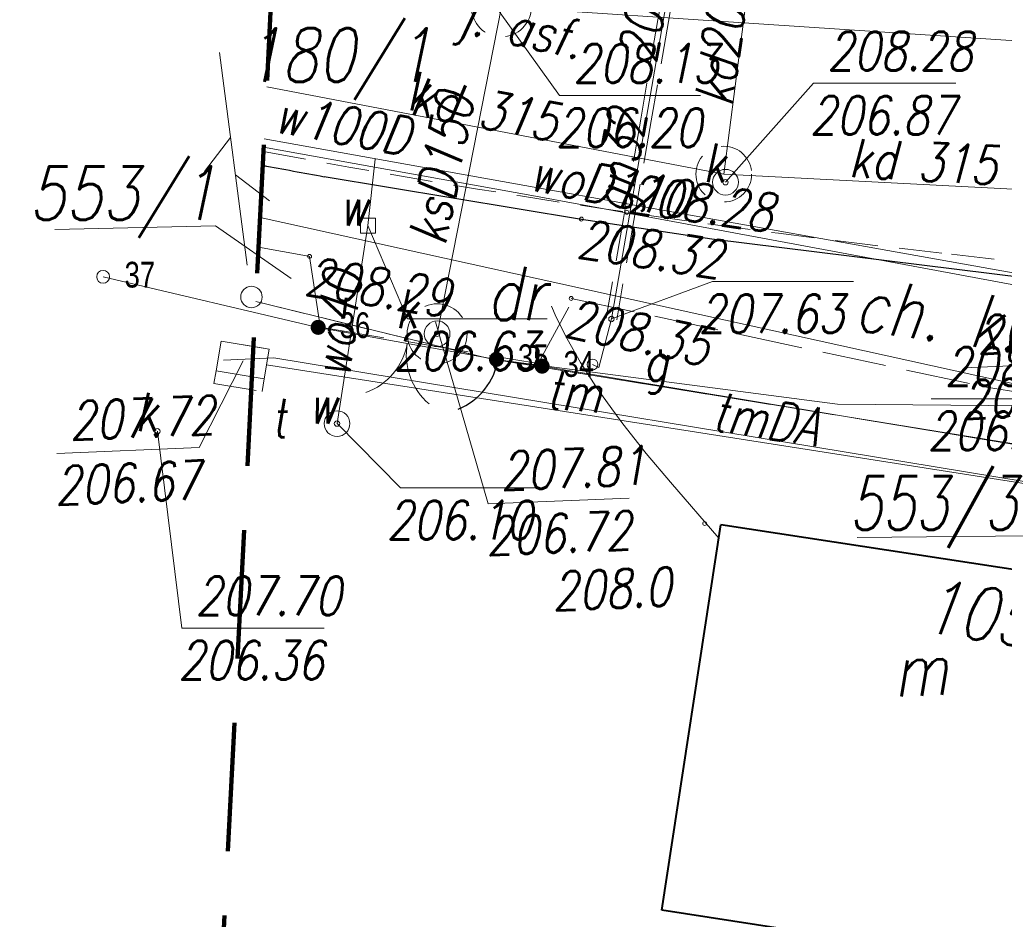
# Model space of a CAD drawing. Extents: x 6591072 to 6591270, y 5674713 to 5675005.
# Tile 24 of 37: x 6591158 to 6591181, y 5674947 to 5674968. Entities that reach past the tile are written whole.
import ezdxf
from ezdxf.enums import TextEntityAlignment as Align

# ---------------------------------------------------------------- set-up
doc = ezdxf.new("R2010")
doc.units = 0
doc.header["$PDMODE"] = 33
doc.header["$PDSIZE"] = 0.3
for name, pattern in [('1', [0]), ('2', [1.5, 1, -0.5]), ('BPB', [1.5, 1, -0.5]), ('BUD', [0]), ('KOC', [2, 1.5, -0.5]), ('KOJ', [0]), ('KOU', [1.5, 1, -0.5]), ('UBG', [1.5, 1, -0.5]), ('UOK', [1.5, 1, -0.5]), ('UOT', [1.5, 1, -0.5]), ('UPG', [0]), ('UPK', [0]), ('UPT', [0]), ('UPW', [0]), ('WRC', [0])]:
    doc.linetypes.add(name, pattern=pattern)
doc.layers.get('0').update_dxf_attribs({"color": 250, "linetype": 'CONTINUOUS', "lineweight": 100})
for name, color, linetype, lineweight in [('Dzialki', 7, '1', 18), ('EADTD_T_0_a', 250, 'CONTINUOUS', 18), ('EBUOO_T_1', 250, 'CONTINUOUS', 25), ('EBUPP_L_1', 250, 'BUD', 40), ('Kontury', 90, '1', 18), ('Numery_dzialek', 7, 'CONTINUOUS', 18), ('Numery_konturow', 90, 'CONTINUOUS', 13), ('SDROK_T_0', 7, 'CONTINUOUS', 18), ('SDROK_T_1', 7, 'CONTINUOUS', 18), ('SDRPK_L_0', 7, 'KOJ', 25), ('SDRPK_L_1', 7, 'KOU', 18), ('SDRPK_L_2', 7, 'KOC', 18), ('SDRPK_L_5', 7, 'KOC', 18), ('UGGOA_T_0', 2, 'CONTINUOUS', 18), ('UGGOA_T_7', 2, 'CONTINUOUS', 18), ('UGGOC_T_0', 2, 'CONTINUOUS', 18), ('UGGOO_T_0', 2, 'CONTINUOUS', 18), ('UGGPB_L_0', 2, 'UBG', 18), ('UGGPON_L_0', 2, 'UPG', 18), ('UKKOA_T_14', 36, 'CONTINUOUS', 18), ('UKKOA_T_3', 36, 'CONTINUOUS', 18), ('UKKOA_T_4', 36, 'CONTINUOUS', 18), ('UKKOA_T_9', 36, 'CONTINUOUS', 18), ('UKKOC_T_3', 36, 'CONTINUOUS', 18), ('UKKOC_T_4', 36, 'CONTINUOUS', 18), ('UKKOC_T_8', 36, 'CONTINUOUS', 18), ('UKKOO_T_0', 36, 'CONTINUOUS', 18), ('UKKOO_T_7', 36, 'CONTINUOUS', 18), ('UKKPA_L_0', 36, 'UOK', 18), ('UKKPA_L_14', 36, 'UOK', 18), ('UKKPA_L_5', 36, 'UOK', 18), ('UKKPOL_L_1', 36, 'UPG', 18), ('UKKPOM_L_0', 36, 'UPG', 18), ('UKKPOP_L_1', 36, 'UPG', 18), ('UTTOA_T_14', 30, 'CONTINUOUS', 18), ('UTTOA_T_15', 30, 'CONTINUOUS', 18), ('UTTOA_T_3', 30, 'CONTINUOUS', 18), ('UTTOC_T_3', 30, 'CONTINUOUS', 18), ('UTTOO_T_2', 30, 'CONTINUOUS', 18), ('UTTPA_L_10', 30, '1', 18), ('UTTPA_L_7', 30, 'UOT', 18), ('UTTPOM_L_0', 30, 'UPT', 18), ('UTTPOM_L_1', 30, 'UPT', 18), ('UWWOA_T_2', 5, 'CONTINUOUS', 18), ('UWWOA_T_7', 5, 'CONTINUOUS', 18), ('UWWOC_T_2', 5, 'CONTINUOUS', 18), ('UWWOO_T_0', 5, 'CONTINUOUS', 18), ('UWWOO_T_4', 5, 'CONTINUOUS', 18), ('UWWPM_L_0', 5, 'UPW', 18), ('UWWPM_L_1', 5, 'UPW', 18), ('UWWPM_L_6', 5, 'UPW', 18), ('WUKOS_T_1', 7, 'CONTINUOUS', 18), ('WWRPH_L_0', 23, '1', 13), ('WWRPP_T_0', 13, 'CONTINUOUS', 18), ('ZAKRES', 250, '2', 100)]:
    doc.layers.add(name, color=color, linetype=linetype, lineweight=lineweight)
doc.layers.add('KTOK', color=7, linetype='CONTINUOUS', lineweight=20, true_color=0x0a0909)
for name, color, linetype, lineweight, plot in [('PP$$O', 209, 'CONTINUOUS', 13, False), ('PPZAO', 51, 'CONTINUOUS', 13, False), ('PPZAP', 51, 'CONTINUOUS', 13, False)]:
    doc.layers.add(name, color=color, linetype=linetype, lineweight=lineweight, plot=plot)
doc.styles.add('K1_ACAD', font='romans.shx', dxfattribs={"width": 0.8, "oblique": 12})
doc.styles.add('OPIS_PIK', font='txt', dxfattribs={"width": 0.8, "height": 1.2})
doc.styles.get("Standard").update_dxf_attribs({"font": 'Simplex.SHX', "width": 0.75})
doc.linetypes.add('BGS', pattern='A,3.75,[45,msgB.shx,S=0.625,R=0,X=0,Y=0],3.75', length=7.5)

# ---------------------------------------------------------------- blocks, each defined once
blk = doc.blocks.new('other_WSU')
at = {"linetype": 'Continuous'}
blk.add_circle((0, 0), 0.045, dxfattribs=at)
blk = doc.blocks.new('other_WSP')
at = {"linetype": 'Continuous'}
blk.add_circle((0, 0), 0.045, dxfattribs=at)
blk = doc.blocks.new('ARM')
at = {"linetype": 'Continuous'}
blk.add_circle((0, 0), 0.125, dxfattribs=at)
blk = doc.blocks.new('other_UGW')
at = {"linetype": 'Continuous'}
blk.add_circle((0, 0), 0.0625, dxfattribs=at)
blk = doc.blocks.new('other_WLZ')
at = {"linetype": 'Continuous'}
blk.add_circle((0, 0), 0.3, dxfattribs=at)
blk = doc.blocks.new('other_UGK')
at = {"linetype": 'Continuous'}
blk.add_circle((0, 0), 0.0625, dxfattribs=at)
blk = doc.blocks.new('other_SLS')
at = {"linetype": 'Continuous'}
blk.add_circle((0, 0), 0.25, dxfattribs=at)
blk = doc.blocks.new('other_ZAS')
at = {"linetype": 'Continuous'}
for p, q in [((0.175, 0.175), (-0.175, 0.175)), ((-0.175, 0.175), (-0.175, -0.175)), ((0.175, -0.175), (0.175, 0.175)), ((-0.175, -0.175), (0.175, -0.175))]:
    blk.add_line(p, q, dxfattribs=at)
blk = doc.blocks.new('other_UGE')
at = {"linetype": 'Continuous'}
blk.add_circle((0, 0), 0.0625, dxfattribs=at)
blk = doc.blocks.new('other_PLT')
at = {"linetype": 'Continuous'}
for p, q in [((3.75, 0), (3.0429, 0.7071)), ((0.75, 0), (5.75, 0)), ((2.875, 0), (2.1679, -0.7071))]:
    blk.add_line(p, q, dxfattribs=at)
blk = doc.blocks.new('PIK_ZA')
at = {"layer": 'PPZAP'}
blk.add_point((0, 0), dxfattribs=at)
at = {"layer": 'PP$$O', "oblique": 15, "width": 0.8, "flags": 1}
blk.add_attdef('KOD', (1, -1.3), '', height=0.5, dxfattribs=at)
at = {"layer": 'PPZAO', "color": 0, "style": 'OPIS_PIK', "width": 0.8}
blk.add_attdef('NR_PKT', (1, -0.5), '', height=1.2, dxfattribs=at)
blk = doc.blocks.new('bgs')
at = {"layer": 'KTOK', "const_width": 0.35}
blk.add_lwpolyline([(-0.175, 0, 1), (0.175, 0, 1)], format="xyb", close=True, dxfattribs=at)
blk = doc.blocks.new('BGB')
at = {"layer": 'KTOK', "color": 0, "linetype": 'ByBlock', "lineweight": -2}
for centre, start, end in [((0, 3), 210, 270), ((0, -3), 90, 150)]:
    blk.add_arc(centre, 3, start, end, dxfattribs=at)

msp = doc.modelspace()

# ---------------------------------------------------------------- linework, layer by layer
at = {"layer": 'Dzialki'}
for p, q in [((6591183.94, 5674958.88), (6591163.956, 5674963.291)), ((6591163.856, 5674961.325), (6591169.33, 5674959.99)), ((6591169.33, 5674959.99), (6591177.42, 5674958.93)), ((6591169.33, 5674959.99), (6591193.63, 5674956.04)), ((6591177.42, 5674958.93), (6591183.94, 5674958.88))]:
    msp.add_line(p, q, dxfattribs=at)
at = {"layer": 'EBUPP_L_1', "linetype": '1'}
for p, q in [((6591173.323, 5674947.128), (6591174.701, 5674956.122)), ((6591186.861, 5674954.258), (6591174.701, 5674956.122)), ((6591178.514, 5674946.331), (6591173.323, 5674947.128))]:
    msp.add_line(p, q, dxfattribs=at)
at = {"layer": 'Kontury', "linetype": 'KOU'}
for p, q in [((6591169.33, 5674959.99), (6591163.856, 5674961.325)), ((6591193.63, 5674956.04), (6591169.33, 5674959.99))]:
    msp.add_line(p, q, dxfattribs=at)
at = {"layer": 'KTOK', "color": 7, "linetype": 'BGS', "lineweight": 20, "flags": 128}
for points in [[(6591165.311, 5674960.725), (6591160.295, 5674961.904)], [(6591186.841, 5674954.266), (6591186.983, 5674957.089), (6591170.534, 5674959.82)]]:
    msp.add_lwpolyline(points, dxfattribs=at)
at = {"layer": 'KTOK', "color": 7, "linetype": 'BGS', "lineweight": 20}
for points in [[(6591169.469, 5674959.978), (6591165.311, 5674960.725)], [(6591170.534, 5674959.82), (6591169.469, 5674959.978)]]:
    msp.add_lwpolyline(points, dxfattribs=at)
at = {"layer": 'KTOK', "color": 0, "linetype": 'ByBlock', "lineweight": -2}
msp.add_arc((6591168.021, 5674960.212, 208.205), 1.5, 291.5613, 351.5613, dxfattribs=at)
at = {"layer": 'Numery_dzialek', "flags": 128}
for points in [[(6591159.173, 5674963.008), (6591162.918, 5674963.091), (6591164.681, 5674961.863)], [(6591177.879, 5674955.823), (6591182.726, 5674955.867), (6591184.224, 5674957.96)]]:
    msp.add_lwpolyline(points, dxfattribs=at)
at = {"layer": 'SDRPK_L_0', "linetype": 'KOJ'}
for p, q in [((6591165.45, 5674964.24), (6591171.45, 5674963.25)), ((6591171.45, 5674963.25), (6591174.49, 5674962.79)), ((6591174.49, 5674962.79), (6591187.65, 5674961.16))]:
    msp.add_line(p, q, dxfattribs=at)
msp.add_arc((6591213.789, 5675229.806), 269.93, 259.37454, 259.68378, dxfattribs=at)
at = {"layer": 'SDRPK_L_1', "linetype": 'KOU'}
for centre, radius, start, end in [((6591204.685, 5675181.964), 220.91, 259.39627, 263.60261), ((6591135.722, 5674580.587), 384.41, 81.43544, 83.37527)]:
    msp.add_arc(centre, radius, start, end, dxfattribs=at)
at = {"layer": 'SDRPK_L_2', "linetype": 'KOC'}
for p, q in [((6591165.04, 5674962.39), (6591163.92, 5674962.595)), ((6591165.04, 5674962.39), (6591165.11, 5674962.38)), ((6591171.21, 5674961.4), (6591180.85, 5674959.34)), ((6591180.85, 5674959.34), (6591187.21, 5674958.32))]:
    msp.add_line(p, q, dxfattribs=at)
at = {"layer": 'SDRPK_L_5', "linetype": 'KOC'}
for p, q in [((6591165.11, 5674962.38), (6591165.36, 5674960.73)), ((6591170.44, 5674959.88), (6591171.27, 5674961.4)), ((6591165.36, 5674960.73), (6591170.44, 5674959.88))]:
    msp.add_line(p, q, dxfattribs=at)
at = {"layer": 'UGGOC_T_0', "linetype": 'Continuous'}
for p, q in [((6591172.15, 5674960.92), (6591174.506, 5674961.795)), ((6591174.506, 5674961.795), (6591177.796, 5674961.795))]:
    msp.add_line(p, q, dxfattribs=at)
at = {"layer": 'UGGPB_L_0', "linetype": 'UBG'}
for p, q in [((6591173.637, 5674970.221), (6591173.234, 5674967.901)), ((6591173.883, 5674970.179), (6591173.481, 5674967.859)), ((6591173.234, 5674967.901), (6591172.832, 5674965.581)), ((6591173.481, 5674967.859), (6591173.078, 5674965.539)), ((6591172.832, 5674965.581), (6591172.429, 5674963.261)), ((6591173.078, 5674965.539), (6591172.676, 5674963.219)), ((6591172.429, 5674963.261), (6591172.027, 5674960.941)), ((6591172.676, 5674963.219), (6591172.273, 5674960.899))]:
    msp.add_line(p, q, dxfattribs=at)
at = {"layer": 'UGGPON_L_0', "linetype": 'UPG'}
for p, q in [((6591173.76, 5674970.2), (6591172.15, 5674960.92)), ((6591172.15, 5674960.92), (6591171.86, 5674959.79)), ((6591171.86, 5674959.79), (6591171.71, 5674959.86))]:
    msp.add_line(p, q, dxfattribs=at)
at = {"layer": 'UKKOC_T_3', "linetype": 'Continuous'}
for p, q in [((6591174.81, 5674964.11), (6591176.862, 5674966.42)), ((6591176.862, 5674966.42), (6591180.184, 5674966.42)), ((6591179.606, 5674959.06), (6591182.928, 5674959.06)), ((6591161.56, 5674958.3), (6591162.132, 5674953.71)), ((6591162.132, 5674953.71), (6591165.454, 5674953.71))]:
    msp.add_line(p, q, dxfattribs=at)
at = {"layer": 'UKKOC_T_4', "linetype": 'Continuous'}
for p, q in [((6591169.34, 5674968.37), (6591170.937, 5674966.131)), ((6591170.937, 5674966.131), (6591174.227, 5674966.131))]:
    msp.add_line(p, q, dxfattribs=at)
at = {"layer": 'UKKOC_T_8', "linetype": 'Continuous'}
for p, q in [((6591168.044, 5674960.851), (6591169.274, 5674956.606)), ((6591169.274, 5674956.606), (6591172.561, 5674956.744))]:
    msp.add_line(p, q, dxfattribs=at)
at = {"layer": 'UKKPA_L_0', "linetype": 'UOK'}
msp.add_circle((6591174.77, 5674964.3), 0.65, dxfattribs=at)
at = {"layer": 'UKKPA_L_14', "linetype": 'UOK'}
msp.add_circle((6591168.085, 5674960.575), 0.7, dxfattribs=at)
at = {"layer": 'UKKPA_L_5', "linetype": 'UOK'}
msp.add_circle((6591169.584, 5674968.2), 0.7, dxfattribs=at)
at = {"layer": 'UKKPOL_L_1', "linetype": 'UPK'}
msp.add_line((6591169.584, 5674968.2), (6591168.085, 5674960.575), dxfattribs=at)
at = {"layer": 'UKKPOM_L_0', "linetype": 'UPG'}
for p, q in [((6591174.77, 5674964.3), (6591175.46, 5674969.61)), ((6591164.11, 5674966.333), (6591174.77, 5674964.3)), ((6591174.77, 5674964.3), (6591190.18, 5674963.49))]:
    msp.add_line(p, q, dxfattribs=at)
at = {"layer": 'UKKPOP_L_1', "linetype": 'UPK'}
msp.add_line((6591169.584, 5674968.2), (6591185.933, 5674967.117), dxfattribs=at)
at = {"layer": 'UTTOC_T_3', "linetype": 'Continuous'}
for p, q in [((6591163.562, 5674959.941), (6591162.538, 5674957.92)), ((6591180.38, 5674959.784), (6591183.7, 5674959.923)), ((6591159.218, 5674957.781), (6591162.538, 5674957.92))]:
    msp.add_line(p, q, dxfattribs=at)
at = {"layer": 'UTTPA_L_10', "linetype": 'UPT'}
for p, q in [((6591163.049, 5674960.404), (6591162.932, 5674959.714)), ((6591164.171, 5674960.214), (6591163.049, 5674960.404)), ((6591164.054, 5674959.523), (6591164.171, 5674960.214)), ((6591162.932, 5674959.714), (6591164.054, 5674959.523))]:
    msp.add_line(p, q, dxfattribs=at)
at = {"layer": 'UTTPA_L_7', "linetype": 'UOT'}
for p, q in [((6591163.049, 5674960.404), (6591162.932, 5674959.714)), ((6591163.049, 5674960.404), (6591164.171, 5674960.214)), ((6591164.054, 5674959.523), (6591164.171, 5674960.214)), ((6591162.932, 5674959.714), (6591162.881, 5674959.417)), ((6591162.881, 5674959.417), (6591164.003, 5674959.227)), ((6591164.003, 5674959.227), (6591164.054, 5674959.523))]:
    msp.add_line(p, q, dxfattribs=at)
at = {"layer": 'UTTPOM_L_0', "linetype": 'UPT'}
for p, q in [((6591164.279, 5674960.011), (6591163.1, 5674959.962)), ((6591184.487, 5674956.681), (6591164.279, 5674960.011))]:
    msp.add_line(p, q, dxfattribs=at)
at = {"layer": 'UTTPOM_L_1', "linetype": 'UPT'}
for p, q in [((6591164.109, 5674959.851), (6591176.564, 5674957.902)), ((6591176.564, 5674957.902), (6591184.396, 5674956.675))]:
    msp.add_line(p, q, dxfattribs=at)
at = {"layer": 'UWWOC_T_2', "linetype": 'Continuous'}
for p, q in [((6591166.47, 5674963.1), (6591167.392, 5674960.92)), ((6591167.392, 5674960.92), (6591170.649, 5674960.92)), ((6591165.75, 5674958.48), (6591167.232, 5674956.98)), ((6591167.232, 5674956.98), (6591170.358, 5674956.98))]:
    msp.add_line(p, q, dxfattribs=at)
at = {"layer": 'UWWPM_L_0', "linetype": 'UPW'}
for p, q in [((6591166.47, 5674963.1), (6591166.64, 5674964.65)), ((6591165.75, 5674958.48), (6591166.47, 5674963.1))]:
    msp.add_line(p, q, dxfattribs=at)
at = {"layer": 'UWWPM_L_1', "linetype": 'UPW'}
for p, q in [((6591164.039, 5674964.926), (6591170.291, 5674963.803)), ((6591173.585, 5674963.196), (6591170.291, 5674963.803)), ((6591188.91, 5674960.34), (6591173.585, 5674963.196))]:
    msp.add_line(p, q, dxfattribs=at)
at = {"layer": 'UWWPM_L_6', "linetype": 'UPW'}
for p, q in [((6591164.049, 5674965.124), (6591178.815, 5674962.482)), ((6591178.815, 5674962.482), (6591189.546, 5674960.553))]:
    msp.add_line(p, q, dxfattribs=at)
at = {"layer": 'WWRPH_L_0', "linetype": 'WRC'}
for p, q in [((6591170.749, 5674961.223), (6591170.863, 5674960.966)), ((6591170.863, 5674960.966), (6591171.114, 5674960.461)), ((6591171.114, 5674960.461), (6591171.431, 5674959.904)), ((6591171.431, 5674959.904), (6591171.661, 5674959.539)), ((6591171.661, 5674959.539), (6591171.821, 5674959.299)), ((6591171.821, 5674959.299), (6591172.156, 5674958.825)), ((6591172.156, 5674958.825), (6591172.418, 5674958.474)), ((6591172.418, 5674958.474), (6591172.963, 5674957.786)), ((6591172.963, 5674957.786), (6591173.526, 5674957.113)), ((6591173.526, 5674957.113), (6591174.652, 5674955.804))]:
    msp.add_line(p, q, dxfattribs=at)
at = {"layer": 'ZAKRES', "linetype": 'BPB', "ltscale": 3}
msp.add_lwpolyline([(6591165.185, 5674987.457), (6591158.691, 5674859.807), (6591109.553, 5674863.045), (6591110.755, 5674725.53), (6591237.72, 5674719.424), (6591252.958, 5674983.187)], close=True, dxfattribs=at)

# ---------------------------------------------------------------- block references
at = {"layer": 'KTOK', "color": 7, "linetype": 'BGS', "lineweight": 20, "xscale": 0.5, "yscale": 0.5, "zscale": 0.5}
for p in [(6591165.311, 5674960.725), (6591169.469, 5674959.978), (6591169.469, 5674959.978), (6591170.534, 5674959.82)]:
    msp.add_blockref('bgs', p, dxfattribs=at)
at = {"layer": 'KTOK', "color": 7, "linetype": 'BGS', "lineweight": 20, "xscale": 0.5, "yscale": 0.5, "zscale": 0.5, "rotation": 79.81524741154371}
msp.add_blockref('BGB', (6591167.39, 5674960.351), dxfattribs=at)
at = {"layer": 'PPZAP', "xscale": 0.5, "yscale": 0.5, "zscale": 0.5}
for p, values in [((6591160.295, 5674961.904, 208.136), {'NR_PKT': '37'}), ((6591165.311, 5674960.725, 208.186), {'NR_PKT': '36'}), ((6591169.469, 5674959.978, 208.205), {'NR_PKT': '35'}), ((6591170.534, 5674959.82, 208.195), {'NR_PKT': '34'})]:
    msp.add_blockref('PIK_ZA', p, dxfattribs=at).add_auto_attribs(values)
at = {"layer": 'UGGOA_T_7'}
msp.add_blockref('ARM', (6591171.71, 5674959.86), dxfattribs=at)
at = {"layer": 'UGGOA_T_7', "color": 253}
msp.add_blockref('ARM', (6591171.71, 5674959.86), dxfattribs=at)
at = {"layer": 'UGGOC_T_0'}
msp.add_blockref('other_UGW', (6591172.15, 5674960.92), dxfattribs=at)
at = {"layer": 'UGGOC_T_0', "color": 253}
msp.add_blockref('other_UGW', (6591172.15, 5674960.92), dxfattribs=at)
at = {"layer": 'UKKOA_T_14'}
msp.add_blockref('other_WLZ', (6591168.085, 5674960.575), dxfattribs=at)
at = {"layer": 'UKKOA_T_14', "color": 253}
msp.add_blockref('other_WLZ', (6591168.085, 5674960.575), dxfattribs=at)
at = {"layer": 'UKKOA_T_9'}
msp.add_blockref('other_WLZ', (6591174.81, 5674964.11), dxfattribs=at)
at = {"layer": 'UKKOA_T_9', "color": 253}
msp.add_blockref('other_WLZ', (6591174.81, 5674964.11), dxfattribs=at)
at = {"layer": 'UKKOC_T_3'}
for p in [(6591174.81, 5674964.11), (6591161.56, 5674958.3)]:
    msp.add_blockref('other_UGK', p, dxfattribs=at)
at = {"layer": 'UKKOC_T_3', "color": 253}
for p in [(6591174.81, 5674964.11), (6591161.56, 5674958.3)]:
    msp.add_blockref('other_UGK', p, dxfattribs=at)
at = {"layer": 'UKKOC_T_4'}
msp.add_blockref('other_UGK', (6591168.085, 5674960.575), dxfattribs=at)
at = {"layer": 'UKKOC_T_4', "color": 253}
msp.add_blockref('other_UGK', (6591168.085, 5674960.575), dxfattribs=at)
at = {"layer": 'UTTOA_T_14', "color": 253, "rotation": 97.43578037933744}
msp.add_blockref('other_PLT', (6591163.755, 5674961.433), dxfattribs=at)
at = {"layer": 'UTTOA_T_15'}
msp.add_blockref('other_SLS', (6591163.755, 5674961.433), dxfattribs=at)
at = {"layer": 'UTTOA_T_15', "color": 253}
msp.add_blockref('other_SLS', (6591163.755, 5674961.433), dxfattribs=at)
at = {"layer": 'UWWOA_T_7', "rotation": 269.9999974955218}
msp.add_blockref('other_ZAS', (6591166.47, 5674963.1), dxfattribs=at)
at = {"layer": 'UWWOA_T_7', "color": 253, "rotation": 269.9999974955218}
msp.add_blockref('other_ZAS', (6591166.47, 5674963.1), dxfattribs=at)
at = {"layer": 'UWWOA_T_7'}
msp.add_blockref('other_WLZ', (6591165.75, 5674958.48), dxfattribs=at)
at = {"layer": 'UWWOA_T_7', "color": 253}
msp.add_blockref('other_WLZ', (6591165.75, 5674958.48), dxfattribs=at)
at = {"layer": 'UWWOC_T_2'}
msp.add_blockref('other_UGE', (6591165.75, 5674958.48), dxfattribs=at)
at = {"layer": 'UWWOC_T_2', "color": 253}
msp.add_blockref('other_UGE', (6591165.75, 5674958.48), dxfattribs=at)
at = {"layer": 'WUKOS_T_1'}
for p in [(6591171.45, 5674963.25), (6591172.51, 5674963.41), (6591165.11, 5674962.38), (6591171.21, 5674961.4)]:
    msp.add_blockref('other_WSU', p, dxfattribs=at)
at = {"layer": 'WUKOS_T_1', "color": 253}
for p in [(6591171.45, 5674963.25), (6591172.51, 5674963.41), (6591165.11, 5674962.38), (6591171.21, 5674961.4)]:
    msp.add_blockref('other_WSU', p, dxfattribs=at)
at = {"layer": 'WWRPP_T_0', "rotation": 2.391157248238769}
msp.add_blockref('other_WSP', (6591174.325, 5674956.15), dxfattribs=at)
at = {"layer": 'WWRPP_T_0', "color": 253, "rotation": 2.391157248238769}
msp.add_blockref('other_WSP', (6591174.325, 5674956.15), dxfattribs=at)

# ---------------------------------------------------------------- texts
at = {"layer": 'EADTD_T_0_a', "style": 'K1_ACAD', "oblique": 12, "width": 0.8}
msp.add_text('105', height=1.25, rotation=351.2824, dxfattribs=at).set_placement((6591179.352, 5674953.638))
at = {"layer": 'EBUOO_T_1', "style": 'K1_ACAD', "oblique": 12, "width": 0.8}
msp.add_text('m', height=1.25, rotation=2.3912, dxfattribs=at).set_placement((6591179.36, 5674952.756), align=Align.MIDDLE)
at = {"layer": 'Numery_dzialek', "style": 'K1_ACAD', "oblique": 12, "width": 0.8}
for s, p in [('180/1', (6591163.589, 5674967.701)), ('553/1', (6591158.559, 5674964.48)), ('553/3', (6591177.681, 5674957.25))]:
    msp.add_text(s, height=1.25, dxfattribs=at).set_placement(p, align=Align.TOP_LEFT)
at = {"layer": 'Numery_konturow', "style": 'K1_ACAD', "oblique": 12, "width": 0.8}
msp.add_text('dr', height=1.25, dxfattribs=at).set_placement((6591169.234, 5674962.139), align=Align.TOP_LEFT)
at = {"layer": 'SDROK_T_0', "style": 'K1_ACAD', "oblique": 12, "width": 0.8}
msp.add_text('j. asf.', height=0.9, rotation=346.94, dxfattribs=at).set_placement((6591170.04, 5674967.61), align=Align.MIDDLE)
at = {"layer": 'SDROK_T_1', "style": 'K1_ACAD', "oblique": 12, "width": 0.8}
msp.add_text('ch. k.', height=1.25, rotation=352.06, dxfattribs=at).set_placement((6591179.77, 5674961.02), align=Align.MIDDLE)
at = {"layer": 'UGGOA_T_0', "style": 'K1_ACAD', "oblique": 12, "width": 0.8}
msp.add_text('g', height=0.9, dxfattribs=at).set_placement((6591173.473, 5674959.48), align=Align.RIGHT)
at = {"layer": 'UGGOC_T_0', "style": 'K1_ACAD', "oblique": 12, "width": 0.8}
msp.add_text('207.40', height=0.9, rotation=80.1567, dxfattribs=at).set_placement((6591173.76, 5674970.2), align=Align.RIGHT)
msp.add_text('207.63', height=0.9, dxfattribs=at).set_placement((6591174.184, 5674960.595))
at = {"layer": 'UGGOO_T_0', "style": 'K1_ACAD', "oblique": 12, "width": 0.8}
msp.add_text('gn32', height=0.9, rotation=80.16, dxfattribs=at).set_placement((6591172.57, 5674963.34))
at = {"layer": 'UKKOA_T_3', "style": 'K1_ACAD', "oblique": 12, "width": 0.8}
for p in [(6591167.9, 5674965.783), (6591174.81, 5674964.11), (6591161.56, 5674958.3)]:
    msp.add_text('k', height=0.9, dxfattribs=at).set_placement(p, align=Align.RIGHT)
at = {"layer": 'UKKOA_T_4', "style": 'K1_ACAD', "oblique": 12, "width": 0.8}
msp.add_text('k', height=0.9, dxfattribs=at).set_placement((6591167.632, 5674960.708), align=Align.RIGHT)
at = {"layer": 'UKKOC_T_3', "style": 'K1_ACAD', "oblique": 12, "width": 0.8}
for s, p in [('208.28', (6591177.183, 5674967.62)), ('206.87', (6591176.781, 5674966.12)), ('208.38', (6591179.928, 5674960.26)), ('206.13', (6591179.526, 5674958.76)), ('207.70', (6591162.453, 5674954.91)), ('206.36', (6591162.051, 5674953.41))]:
    msp.add_text(s, height=0.9, dxfattribs=at).set_placement(p, align=Align.TOP_LEFT)
at = {"layer": 'UKKOC_T_4', "style": 'K1_ACAD', "oblique": 12, "width": 0.8}
for s, p in [('208.13', (6591171.259, 5674967.331)), ('206.20', (6591170.857, 5674965.831))]:
    msp.add_text(s, height=0.9, dxfattribs=at).set_placement(p, align=Align.TOP_LEFT)
at = {"layer": 'UKKOC_T_8', "style": 'K1_ACAD', "oblique": 12, "width": 0.8}
for s, p in [('207.81', (6591169.545, 5674957.819)), ('206.72', (6591169.206, 5674956.303))]:
    msp.add_text(s, height=0.9, rotation=2.3915, dxfattribs=at).set_placement(p, align=Align.TOP_LEFT)
at = {"layer": 'UKKOO_T_0', "style": 'K1_ACAD', "oblique": 12, "width": 0.8}
for s, rotation, p in [('kd200', 82.6, (6591174.97, 5674965.85)), ('kd 315', 349.2, (6591167.42, 5674965.7)), ('kd 315', 356.99, (6591177.671, 5674964.233))]:
    msp.add_text(s, height=0.9, rotation=rotation, dxfattribs=at).set_placement(p)
at = {"layer": 'UKKOO_T_7', "style": 'K1_ACAD', "oblique": 12, "width": 0.8}
msp.add_text('ksD150', height=0.9, rotation=78.8767, dxfattribs=at).set_placement((6591168.276, 5674962.603))
at = {"layer": 'UTTOA_T_3', "style": 'K1_ACAD', "oblique": 12, "width": 0.8}
msp.add_text('t', height=0.9, rotation=2.3917, dxfattribs=at).set_placement((6591164.178, 5674959.047), align=Align.TOP_LEFT)
at = {"layer": 'UTTOC_T_3', "style": 'K1_ACAD', "oblique": 12, "width": 0.8}
for s, rotation, p in [('208.28', 2.3907, (6591180.651, 5674960.997)), ('207.23', 2.3907, (6591180.312, 5674959.481)), ('207.72', 2.3918, (6591159.49, 5674958.993)), ('206.67', 2.3918, (6591159.151, 5674957.478))]:
    msp.add_text(s, height=0.9, rotation=rotation, dxfattribs=at).set_placement(p, align=Align.TOP_LEFT)
at = {"layer": 'UTTOO_T_2', "style": 'K1_ACAD', "oblique": 12, "width": 0.8}
for s, rotation, p in [('tm', 355.065, (6591170.601, 5674958.838)), ('tmDA', 351.1033, (6591174.453, 5674958.336))]:
    msp.add_text(s, height=0.9, rotation=rotation, dxfattribs=at).set_placement(p)
at = {"layer": 'UWWOA_T_2', "style": 'K1_ACAD', "oblique": 12, "width": 0.8}
for p in [(6591166.47, 5674963.1), (6591165.75, 5674958.48)]:
    msp.add_text('w', height=0.9, dxfattribs=at).set_placement(p, align=Align.RIGHT)
at = {"layer": 'UWWOC_T_2', "style": 'K1_ACAD', "oblique": 12, "width": 0.8}
msp.add_text('206.63', height=0.9, dxfattribs=at).set_placement((6591167.07, 5674960.62), align=Align.TOP_LEFT)
msp.add_text('206.10', height=0.9, dxfattribs=at).set_placement((6591166.91, 5674955.78))
at = {"layer": 'UWWOO_T_0', "style": 'K1_ACAD', "oblique": 12, "width": 0.8}
for s, rotation, p in [('woD110', 349.5664, (6591170.188, 5674963.933)), ('wo40', 83.15, (6591166.04, 5674959.51))]:
    msp.add_text(s, height=0.9, rotation=rotation, dxfattribs=at).set_placement(p)
at = {"layer": 'UWWOO_T_4', "style": 'K1_ACAD', "oblique": 12, "width": 0.8}
msp.add_text('w100D', height=0.9, rotation=349.8042, dxfattribs=at).set_placement((6591164.246, 5674965.286))
at = {"layer": 'WUKOS_T_1', "style": 'K1_ACAD', "oblique": 12, "width": 0.8}
msp.add_text('208.28', height=0.9, rotation=352.09, dxfattribs=at).set_placement((6591172.51, 5674963.41))
for s, rotation, p in [('208.32', 351.35, (6591171.45, 5674963.25)), ('208.29', 350.81, (6591165.11, 5674962.38)), ('208.35', 347.94, (6591171.21, 5674961.4))]:
    msp.add_text(s, height=0.9, rotation=rotation, dxfattribs=at).set_placement(p, align=Align.TOP_LEFT)
at = {"layer": 'WWRPP_T_0', "style": 'K1_ACAD', "oblique": 12, "width": 0.8}
msp.add_text('208.0', height=0.9, rotation=2.3914, dxfattribs=at).set_placement((6591170.786, 5674954.118))

doc.saveas('drawing.dxf')
